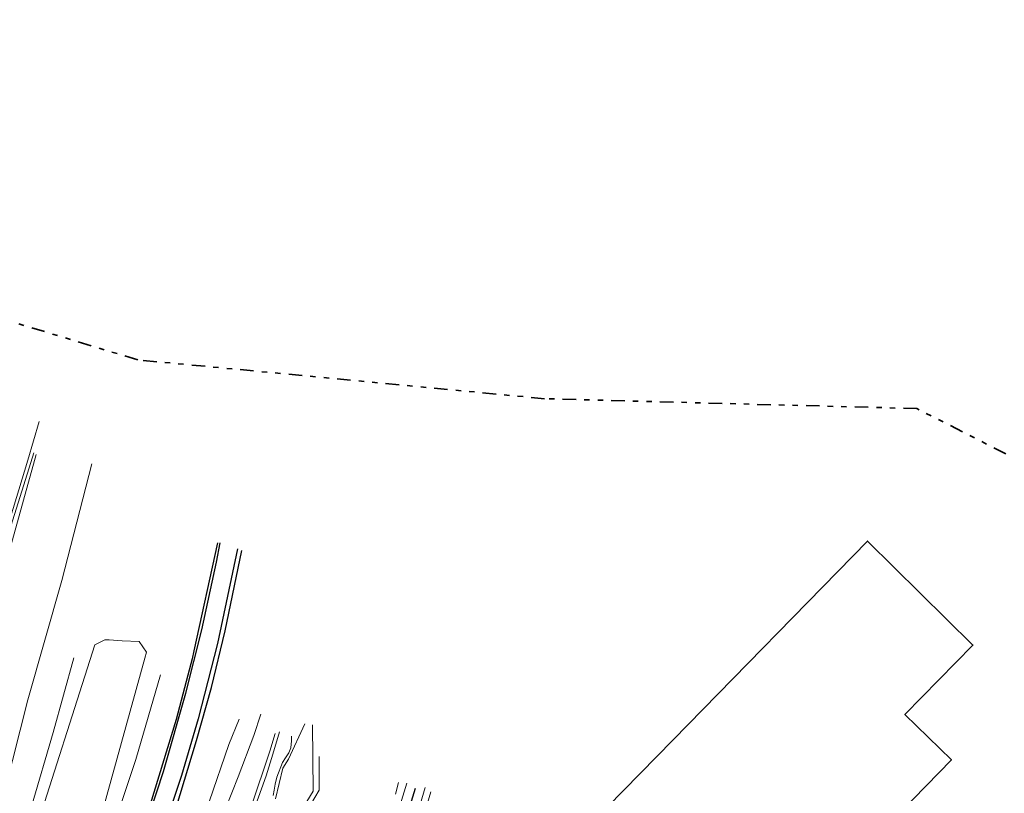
# Model space of a CAD drawing. Header units: metres. Extents: x 169249 to 194689, y 406250 to 412203.
# Tile 18 of 256: x 169718 to 169900, y 407139 to 407281. Entities that reach past the tile are written whole.
import ezdxf

# ---------------------------------------------------------------- set-up
doc = ezdxf.new("R2010")
doc.units = ezdxf.units.M
doc.linetypes.add('BGT_NLCS_N264$0$AL-TEKENBLADGRENS', pattern=[11.5, 2.5, -1.5, 1, -1.5, 1, -1.5, 2.5])
for name, color, linetype, lineweight in [('BGT_NLCS_N264$0$B-WE-GW-TALUD_KRUIN-G', 252, 'CONTINUOUS', 18), ('BGT_NLCS_N264$0$B-WE-GW-TALUD_TEEN-G', 252, 'CONTINUOUS', 18), ('BGT_NLCS_N264$0$B-WE-GW-WATERGANG_INSTEEK-G', 252, 'CONTINUOUS', 18), ('BGT_NLCS_N264$0$B-WE-GW-WATERGANG_SLOOT_BODEM-G', 252, 'CONTINUOUS', 18), ('BGT_NLCS_N264$0$B-WE-KW-KUNSTWERK_GELUIDSWERING_SCHERM-G', 252, 'CONTINUOUS', 18), ('BGT_NLCS_N264$0$B-WE-OG-TOPOGRAFIE_BEBOUWING-G', 252, 'CONTINUOUS', 35), ('BGT_NLCS_N264$0$B-WE-OG-TOPOGRAFIE_WEG_VERHARD-G', 252, 'CONTINUOUS', 18), ('BGT_NLCS_N264$0$X-XX-AL-TEKENBLADGRENS-G', 252, 'BGT_NLCS_N264$0$AL-TEKENBLADGRENS', 35), ('X-XX-AL-REFERENTIE-G', 7, 'CONTINUOUS', 18)]:
    doc.layers.add(name, color=color, linetype=linetype, lineweight=lineweight)
doc.layers.add('BGT_NLCS_N264$0$B-WE-OG-TOPOGRAFIE_WEG_RIJWEG-G', color=252, linetype='CONTINUOUS')
doc.layers.add('BGT_NLCS_N264$0$B-WE-VW-MARKERING-G', color=252, linetype='CONTINUOUS')

# ---------------------------------------------------------------- blocks, each defined once
blk = doc.blocks.new('BGT_NLCS_N264')
at = {"layer": 'BGT_NLCS_N264$0$B-WE-GW-TALUD_KRUIN-G'}
for points in [[(169721.25, 407201.18, 16.2), (169714.16, 407175.87, 16.2), (169704.05, 407146.37, 16.2), (169692.91, 407114.63, 16.07), (169686.82, 407096.06, 15.98), (169686.24, 407094.31, 15.97), (169684.76, 407090.18, 15.93), (169684.62, 407090.1, 15.93), (169684.32, 407089.94, 15.93), (169683.7, 407089.6, 15.93), (169683.21, 407089.62, 15.88), (169683.12, 407089.67, 15.9), (169682.85, 407089.78, 15.93), (169681.19, 407090.45, 16.12), (169680.15, 407091.11, 16.06), (169679.16, 407091.74, 16.01), (169679.15, 407091.75, 16.01)], [(169787.64, 407138.4, 14.5), (169788.2, 407140.54, 14.46)], [(169794.17, 407138.81, 14.44), (169788.97, 407121.23, 14.53), (169784.83, 407107.62, 14.58), (169783.59, 407103.65, 14.68), (169779.96, 407091.99, 14.97), (169775.04, 407075.4, 15.42), (169773.48, 407070.7, 15.75), (169773.34, 407069.35, 15.74), (169773.49, 407068.54, 15.79)]]:
    blk.add_polyline3d(points, dxfattribs=at)
at = {"layer": 'BGT_NLCS_N264$0$B-WE-GW-TALUD_TEEN-G'}
blk.add_polyline3d([(169687.95, 407078.18, 11.01), (169690.85, 407079.26, 11.07), (169692.13, 407080.82, 11.02), (169692.95, 407081.82, 10.98), (169694.38, 407083.79, 10.88), (169695.91, 407086.64, 10.8), (169703.25, 407101.73, 10.58), (169704.64, 407104.58, 10.54), (169712.51, 407127.56, 10.82), (169719.69, 407155.86, 11.48), (169726, 407177.86, 12), (169731.52, 407199.45, 12.62)], dxfattribs=at)
at = {"layer": 'BGT_NLCS_N264$0$B-WE-GW-WATERGANG_INSTEEK-G'}
for points in [[(169744.2, 407160.44, 11.47), (169739.65, 407144.78, 11.1), (169734.02, 407127.88, 10.86), (169725.45, 407105.74, 10.66), (169717.55, 407086.31, 10.55), (169716.75, 407085.38, 10.55), (169715.79, 407084.26, 10.55), (169713.03, 407083.64, 10.55), (169710.72, 407084.8, 10.41), (169709.07, 407085.99, 10.35), (169707.33, 407087.49, 10.3), (169706.82, 407088.68, 10.29), (169706.57, 407089.26, 10.28), (169706.4, 407089.66, 10.28), (169706.29, 407091.41, 10.28), (169706.25, 407092.12, 10.28), (169706.21, 407092.64, 10.28), (169707.47, 407097.02, 10.26), (169711.98, 407108.73, 10.3), (169712.62, 407110.4, 10.31), (169716.54, 407122.45, 10.39), (169720.4, 407136.1, 10.67), (169724.38, 407149.77, 10.8), (169728.23, 407163.62, 10.97)], [(169766.24, 407149.89, 10.64), (169764.97, 407145.81, 10.68), (169763.72, 407141.8, 10.53), (169756.06, 407120.34, 10.66)], [(169753.2, 407136.97, 11.31), (169756.86, 407147.56, 11.51), (169758.77, 407152.25, 11.6)], [(169768.43, 407149.13, 10.37), (169768.43, 407148.28, 10.38), (169768.28, 407146.98, 10.38), (169767.91, 407146.03, 10.39), (169767.29, 407145.14, 10.37), (169766.75, 407144.24, 10.38), (169765.72, 407141.56, 10.4), (169765.41, 407140.27, 10.39), (169765.23, 407139.11, 10.39), (169765.02, 407138.18, 10.4)], [(169770.31, 407133.71, 10.37), (169773.54, 407139.16, 10.4), (169773.55, 407145.36, 10.5)]]:
    blk.add_polyline3d(points, dxfattribs=at)
at = {"layer": 'BGT_NLCS_N264$0$B-WE-GW-WATERGANG_SLOOT_BODEM-G'}
for points in [[(169741.34, 407163.54, 10.01), (169741.64, 407164.63, 10.01), (169740.29, 407166.59, 9.95), (169737.14, 407166.76, 9.92), (169734.72, 407166.89, 9.9), (169733.93, 407166.93, 9.89), (169732.07, 407165.98, 10.02), (169720.47, 407129.54, 9.9), (169706.93, 407090.18, 10.01), (169708.71, 407087.57, 9.99), (169711.48, 407085.72, 10.02), (169714.37, 407085.01, 9.93), (169715.76, 407085.49, 9.97), (169715.95, 407086, 9.96), (169723.8, 407107.12, 9.91), (169731.39, 407127.51, 9.86), (169733.53, 407135.27, 9.89), (169741.34, 407163.54, 10.01)], [(169762.74, 407153.17, 10.38), (169761.49, 407149.26, 10.38), (169758.57, 407141.63, 10.06), (169752.71, 407126.81, 10.04)], [(169760.97, 407136.05, 9.97), (169764.41, 407146.36, 10.34), (169765.38, 407149.61, 10.35)], [(169770.87, 407151.38, 10.23), (169767.9, 407144.89, 10.18), (169766.85, 407143.22, 10.18), (169765.45, 407137.55, 10.12)], [(169769.6, 407134.35, 10.15), (169772.45, 407138.98, 10.18), (169772.3, 407151.22, 10.22)]]:
    blk.add_polyline3d(points, dxfattribs=at)
at = {"layer": 'BGT_NLCS_N264$0$B-WE-KW-KUNSTWERK_GELUIDSWERING_SCHERM-G'}
for points in [[(169689.32, 407106.78, 16.4), (169688.33, 407107.21, 16.43), (169689.36, 407109.99, 16.45), (169694.44, 407123.79, 16.55), (169699.45, 407138.08, 16.53), (169703.56, 407149.81, 16.52), (169704.7, 407153.07, 16.52), (169716.34, 407189.03, 16.51), (169716.98, 407191.16, 16.51), (169719.68, 407200.13, 16.51), (169721.83, 407207.26, 16.52)], [(169689.12, 407107.09, 19.62), (169698.51, 407133.16, 19.64), (169699.17, 407135, 19.64), (169700.23, 407138.12, 19.64), (169709.17, 407164.57, 19.65), (169720.25, 407199.66, 19.65), (169720.81, 407201.44, 19.65)]]:
    blk.add_polyline3d(points, dxfattribs=at)
at = {"layer": 'BGT_NLCS_N264$0$B-WE-OG-TOPOGRAFIE_BEBOUWING-G'}
blk.add_polyline3d([(169826.75, 407136.01, 18.82), (169838.92, 407148.46, 18.83), (169874.83, 407185.16, 18.85), (169894.35, 407165.96, 18.85), (169881.76, 407153.12, 18.8), (169890.35, 407144.73, 18.79), (169871.52, 407125.41, 18.79)], dxfattribs=at)
at = {"layer": 'BGT_NLCS_N264$0$B-WE-OG-TOPOGRAFIE_WEG_RIJWEG-G'}
for points in [[(169754.73, 407184.85, 12.47), (169750.38, 407164.87, 12.02), (169750.06, 407163.39, 11.98), (169749.28, 407160.39, 11.92), (169747.13, 407152.17, 11.74), (169742.32, 407136.5, 11.46), (169735.23, 407116.76, 11.13), (169727.36, 407096.96, 10.97), (169718.43, 407075.85, 10.87), (169718.4, 407075.77, 10.87)], [(169746.27, 407133.48, 11.66), (169747.03, 407135.71, 11.7), (169750.9, 407148.31, 11.93), (169753.65, 407158.13, 12.13), (169756.18, 407168.55, 12.36), (169759.27, 407183.44, 12.72)]]:
    blk.add_polyline3d(points, dxfattribs=at)
at = {"layer": 'BGT_NLCS_N264$0$B-WE-OG-TOPOGRAFIE_WEG_VERHARD-G'}
for points in [[(169789.74, 407140.42, 14.56), (169787.7, 407133.87, 14.62), (169786.16, 407128.81, 14.61), (169783.67, 407120.83, 14.62), (169781.13, 407112.4, 14.72), (169779.14, 407105.87, 14.77), (169777.48, 407100.36, 14.92), (169775.72, 407094.51, 15.06), (169773.91, 407088.7, 15.21), (169772.39, 407083.71, 15.36), (169769.75, 407075.46, 15.59), (169768.69, 407072.5, 15.68), (169767.75, 407069.66, 15.7)], [(169770.57, 407066.45, 15.82), (169771.92, 407070.89, 15.71), (169773.28, 407074.71, 15.59), (169774.62, 407078.88, 15.46), (169775.41, 407081.64, 15.36), (169775.86, 407083.22, 15.33), (169776.77, 407086.36, 15.26), (169777.51, 407088.62, 15.19), (169778.84, 407092.68, 15.06), (169779.91, 407096.42, 14.96), (169780.81, 407099.6, 14.87), (169782.74, 407105.63, 14.74), (169784.53, 407111.27, 14.61), (169788.32, 407123.4, 14.58), (169791.16, 407132.94, 14.58), (169793.12, 407139.61, 14.56)]]:
    blk.add_polyline3d(points, dxfattribs=at)
at = {"layer": 'BGT_NLCS_N264$0$B-WE-VW-MARKERING-G'}
for points in [[(169718.91, 407075.82, 10.91), (169727.27, 407095.99, 11.01), (169735.98, 407117.28, 11.27), (169741.16, 407131.53, 11.47), (169744.79, 407142.57, 11.68), (169748.92, 407157.04, 11.93), (169751.89, 407168.78, 12.21), (169754.55, 407181.25, 12.52), (169755.23, 407184.85, 12.6)], [(169758.45, 407183.7, 12.76), (169754.76, 407166.25, 12.34), (169751.18, 407152.34, 12.03), (169748.12, 407141.82, 11.85), (169742.21, 407124.16, 11.54), (169736.16, 407108.41, 11.21), (169732.15, 407098.73, 11.03), (169724.35, 407080.02, 10.85), (169722.05, 407074.39, 10.82)]]:
    blk.add_polyline3d(points, dxfattribs=at)
at = {"layer": 'BGT_NLCS_N264$0$B-WE-VW-MARKERING-G', "linetype": 'Continuous'}
blk.add_polyline3d([(169765.75, 407058.76, 16.13), (169767.53, 407063.59, 15.91), (169771.41, 407074.8, 15.66), (169775.04, 407086.34, 15.33), (169780.41, 407103.75, 14.88), (169785.74, 407121.25, 14.67), (169791.32, 407139.52, 14.62)], dxfattribs=at)
at = {"layer": 'BGT_NLCS_N264$0$X-XX-AL-TEKENBLADGRENS-G'}
blk.add_polyline3d([(170036.8, 407131.91, 0), (169883.99, 407209.64, 0), (169815.19, 407211.47, 0), (169740.04, 407218.64, 0), (169532.28, 407281.49, 0), (169427.55, 407245.31, 0), (169368.92, 407145.32, 0), (169249.42, 406909.93, 0), (169530.71, 406786.03, 0), (169670.79, 406868.32, 0), (169769.02, 406848.79, 0), (169867.47, 406796.11, 0), (170003.72, 406636.95, 0)], dxfattribs=at)

msp = doc.modelspace()

# ---------------------------------------------------------------- block references
at = {"layer": 'X-XX-AL-REFERENTIE-G'}
msp.add_blockref('BGT_NLCS_N264', (0, 0), dxfattribs=at)

doc.saveas('drawing.dxf')
